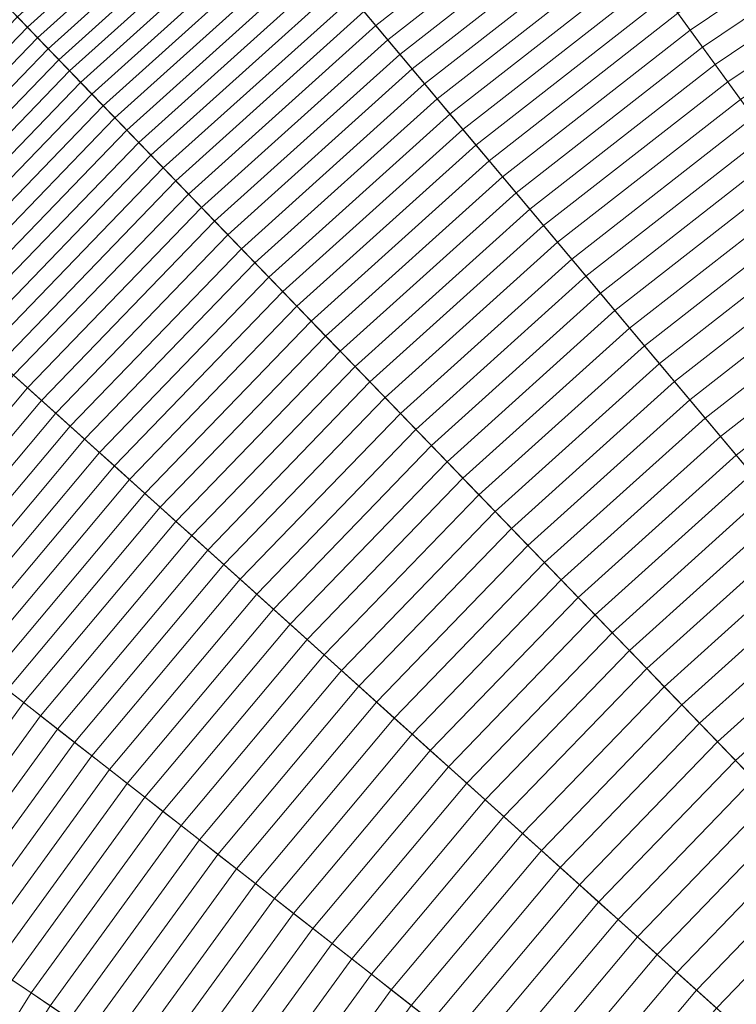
# Model space of a CAD drawing. Header units: centimetres. Extents: x -21.9 to 23.1, y -23 to 22.
# Tile 130 of 191: x -12.4 to -8.9, y 8.2 to 13. Entities that reach past the tile are written whole.
import ezdxf

# ---------------------------------------------------------------- set-up
doc = ezdxf.new("R2010")
doc.units = ezdxf.units.CM
doc.header["$LTSCALE"] = 2.54
doc.layers.add('Lucido design-1', color=7, linetype='Continuous')

# ---------------------------------------------------------------- blocks, each defined once
blk = doc.blocks.new('Gruppo-2-1')
at = {"color": 5, "linetype": 'Continuous', "lineweight": 9}
for points in [[(-8.5647, 20.0356, -1001.3271), (-9.9757, 19.3475, -1001.3271), (-5.0978, 10.1737, -1001.3271), (-4.3388, 10.5439, -1001.3271)], [(-3.4846, 8.6255, -940.4271), (-4.112, 8.3195, -940.4271), (-9.794, 19.0058, -940.4271), (-8.4073, 19.6821, -940.4271)], [(-8.4073, 19.6821, -1001.3271), (-9.794, 19.0058, -1001.3271), (-5.0978, 10.1737, -1001.3271), (-4.3388, 10.5439, -1001.3271)], [(-3.4846, 8.6255, -940.4271), (-4.112, 8.3195, -940.4271), (-9.794, 19.0058, -940.4271), (-8.4073, 19.6821, -940.4271)], [(-9.9757, 19.3475, -1001.3271), (-11.3351, 18.5626, -1001.3271), (-5.8293, 9.7514, -1001.3271), (-5.0978, 10.1737, -1001.3271)], [(-4.3388, 10.5439, -1010.9271), (-5.0978, 10.1737, -1010.9271), (-9.6007, 18.6422, -1010.9271), (-8.2399, 19.3059, -1010.9271)], [(-4.112, 8.3195, -940.4271), (-4.7164, 7.9705, -940.4271), (-11.13, 18.2344, -940.4271), (-9.794, 19.0058, -940.4271)], [(-9.794, 19.0058, -1001.3271), (-11.13, 18.2344, -1001.3271), (-5.8293, 9.7514, -1001.3271), (-5.0978, 10.1737, -1001.3271)], [(-4.112, 8.3195, -940.4271), (-4.7164, 7.9705, -940.4271), (-11.13, 18.2344, -940.4271), (-9.794, 19.0058, -940.4271)], [(-5.0978, 10.1737, -1010.9271), (-5.8293, 9.7514, -1010.9271), (-10.9118, 17.8852, -1010.9271), (-9.6007, 18.6422, -1010.9271)], [(-11.3351, 18.5626, -1001.3271), (-12.6365, 17.6848, -1001.3271), (-6.5294, 9.2791, -1001.3271), (-5.8293, 9.7514, -1001.3271)], [(-4.7164, 7.9705, -940.4271), (-5.2951, 7.5802, -940.4271), (-12.409, 17.3717, -940.4271), (-11.13, 18.2344, -940.4271)], [(-11.13, 18.2344, -1001.3271), (-12.409, 17.3717, -1001.3271), (-6.5294, 9.2791, -1001.3271), (-5.8293, 9.7514, -1001.3271)], [(-4.7164, 7.9705, -940.4271), (-5.2951, 7.5802, -940.4271), (-12.409, 17.3717, -940.4271), (-11.13, 18.2344, -940.4271)], [(-5.8293, 9.7514, -1010.9271), (-6.5294, 9.2791, -1010.9271), (-12.167, 17.0386, -1010.9271), (-10.9118, 17.8852, -1010.9271)], [(-12.6365, 17.6848, -1001.3271), (-13.8735, 16.7183, -1001.3271), (-7.195, 8.7591, -1001.3271), (-6.5294, 9.2791, -1001.3271)], [(-5.2951, 7.5802, -940.4271), (-5.8451, 7.1504, -940.4271), (-13.6248, 16.4219, -940.4271), (-12.409, 17.3717, -940.4271)], [(-12.409, 17.3717, -1001.3271), (-13.6248, 16.4219, -1001.3271), (-7.195, 8.7591, -1001.3271), (-6.5294, 9.2791, -1001.3271)], [(-5.2951, 7.5802, -940.4271), (-5.8451, 7.1504, -940.4271), (-13.6248, 16.4219, -940.4271), (-12.409, 17.3717, -940.4271)], [(-6.5294, 9.2791, -1010.9271), (-7.195, 8.7591, -1010.9271), (-13.3601, 16.1064, -1010.9271), (-12.167, 17.0386, -1010.9271)], [(-13.8735, 16.7183, -1001.3271), (-15.0401, 15.668, -1001.3271), (-7.8226, 8.194, -1001.3271), (-7.195, 8.7591, -1001.3271)], [(-5.8451, 7.1504, -940.4271), (-6.3638, 6.6834, -940.4271), (-14.7713, 15.3895, -940.4271), (-13.6248, 16.4219, -940.4271)], [(-13.6248, 16.4219, -1001.3271), (-14.7713, 15.3895, -1001.3271), (-7.8226, 8.194, -1001.3271), (-7.195, 8.7591, -1001.3271)], [(-5.8451, 7.1504, -940.4271), (-6.3638, 6.6834, -940.4271), (-14.7713, 15.3895, -940.4271), (-13.6248, 16.4219, -940.4271)], [(-7.195, 8.7591, -1010.9271), (-7.8226, 8.194, -1010.9271), (-14.4852, 15.0934, -1010.9271), (-13.3601, 16.1064, -1010.9271)], [(-15.0401, 15.668, -1001.3271), (-16.1306, 14.5387, -1001.3271), (-8.4093, 7.5865, -1001.3271), (-7.8226, 8.194, -1001.3271)], [(-6.3638, 6.6834, -940.4271), (-6.8487, 6.1813, -940.4271), (-15.8429, 14.2798, -940.4271), (-14.7713, 15.3895, -940.4271)], [(-14.7713, 15.3895, -1001.3271), (-15.8429, 14.2798, -1001.3271), (-8.4093, 7.5865, -1001.3271), (-7.8226, 8.194, -1001.3271)], [(-6.3638, 6.6834, -940.4271), (-6.8487, 6.1813, -940.4271), (-15.8429, 14.2798, -940.4271), (-14.7713, 15.3895, -940.4271)], [(-7.8226, 8.194, -1010.9271), (-8.4093, 7.5865, -1010.9271), (-15.537, 14.0043, -1010.9271), (-14.4852, 15.0934, -1010.9271)], [(-16.1306, 14.5387, -1001.3271), (-17.1396, 13.3362, -1001.3271), (-8.9522, 6.9395, -1001.3271), (-8.4093, 7.5865, -1001.3271)], [(-6.8487, 6.1813, -940.4271), (-7.2973, 5.6466, -940.4271), (-16.8346, 13.098, -940.4271), (-15.8429, 14.2798, -940.4271)], [(-15.8429, 14.2798, -1001.3271), (-16.8346, 13.098, -1001.3271), (-8.9522, 6.9395, -1001.3271), (-8.4093, 7.5865, -1001.3271)], [(-6.8487, 6.1813, -940.4271), (-7.2973, 5.6466, -940.4271), (-16.8346, 13.098, -940.4271), (-15.8429, 14.2798, -940.4271)], [(-8.4093, 7.5865, -1010.9271), (-8.9522, 6.9395, -1010.9271), (-16.5102, 12.8445, -1010.9271), (-15.537, 14.0043, -1010.9271)], [(-11.4601, 13.8421, -929.1238), (-12.4319, 12.9671, -929.1238), (-12.383, 12.9165, -929.2506), (-11.4149, 13.7882, -929.2506)], [(-11.4149, 13.7882, -929.2506), (-12.383, 12.9165, -929.2506), (-12.3332, 12.8648, -929.3766), (-11.3687, 13.7332, -929.3766)], [(-9.7776, 13.7499, -930.822), (-10.7471, 12.9924, -930.822), (-10.6898, 12.9242, -930.9365), (-9.7253, 13.6778, -930.9365)], [(-11.3687, 13.7332, -929.3766), (-12.3332, 12.8648, -929.3766), (-12.2824, 12.8122, -929.5018), (-11.3217, 13.6772, -929.5018)], [(-11.3217, 13.6772, -929.5018), (-12.2824, 12.8122, -929.5018), (-12.2306, 12.7586, -929.6263), (-11.2738, 13.6201, -929.6263)], [(-9.7253, 13.6778, -930.9365), (-10.6898, 12.9242, -930.9365), (-10.6317, 12.8549, -931.0499), (-9.6721, 13.6047, -931.0499)], [(-11.2738, 13.6201, -929.6263), (-12.2306, 12.7586, -929.6263), (-12.1778, 12.704, -929.7498), (-11.225, 13.5619, -929.7498)], [(-9.6721, 13.6047, -931.0499), (-10.6317, 12.8549, -931.0499), (-10.5729, 12.7847, -931.1623), (-9.6183, 13.5305, -931.1623)], [(-8.2561, 13.6351, -931.9199), (-9.2213, 12.9841, -931.9199), (-9.1618, 12.9022, -932.0238), (-8.2025, 13.5493, -932.0238)], [(-11.225, 13.5619, -929.7498), (-12.1778, 12.704, -929.7498), (-12.1242, 12.6484, -929.8726), (-11.1753, 13.5027, -929.8726)], [(-8.2025, 13.5493, -932.0238), (-9.1618, 12.9022, -932.0238), (-9.1016, 12.8194, -932.1265), (-8.1482, 13.4625, -932.1265)], [(-11.1753, 13.5027, -929.8726), (-12.1242, 12.6484, -929.8726), (-12.0695, 12.5918, -929.9944), (-11.1248, 13.4425, -929.9944)], [(-9.6183, 13.5305, -931.1623), (-10.5729, 12.7847, -931.1623), (-10.5132, 12.7136, -931.2737), (-9.5637, 13.4554, -931.2737)], [(-9.5637, 13.4554, -931.2737), (-10.5132, 12.7136, -931.2737), (-10.4527, 12.6415, -931.3841), (-9.5084, 13.3793, -931.3841)], [(-8.1482, 13.4625, -932.1265), (-9.1016, 12.8194, -932.1265), (-9.0409, 12.7358, -932.2283), (-8.0934, 13.3748, -932.2283)], [(-11.1248, 13.4425, -929.9944), (-12.0695, 12.5918, -929.9944), (-12.014, 12.5343, -930.1154), (-11.0734, 13.3812, -930.1154)], [(-11.0734, 13.3812, -930.1154), (-12.014, 12.5343, -930.1154), (-11.9575, 12.4758, -930.2355), (-11.0211, 13.3189, -930.2355)], [(-9.5084, 13.3793, -931.3841), (-10.4527, 12.6415, -931.3841), (-10.3914, 12.5685, -931.4934), (-9.4524, 13.3022, -931.4934)], [(-8.0934, 13.3748, -932.2283), (-9.0409, 12.7358, -932.2283), (-8.9794, 12.6512, -932.3287), (-8.038, 13.2861, -932.3287)], [(-17.1396, 13.3362, -1001.3271), (-18.0623, 12.0662, -1001.3271), (-9.4486, 6.2562, -1001.3271), (-8.9522, 6.9395, -1001.3271)], [(-11.0211, 13.3189, -930.2355), (-11.9575, 12.4758, -930.2355), (-11.9001, 12.4164, -930.3547), (-10.968, 13.2556, -930.3547)], [(-9.4524, 13.3022, -931.4934), (-10.3914, 12.5685, -931.4934), (-10.3294, 12.4946, -931.6017), (-9.3956, 13.2241, -931.6017)], [(-8.038, 13.2861, -932.3287), (-8.9794, 12.6512, -932.3287), (-8.9173, 12.5657, -932.428), (-7.982, 13.1965, -932.428)], [(-10.968, 13.2556, -930.3547), (-11.9001, 12.4164, -930.3547), (-11.8418, 12.356, -930.4729), (-10.914, 13.1913, -930.4729)], [(-9.3956, 13.2241, -931.6017), (-10.3294, 12.4946, -931.6017), (-10.2666, 12.4197, -931.7088), (-9.3382, 13.1451, -931.7088)], [(-10.914, 13.1913, -930.4729), (-11.8418, 12.356, -930.4729), (-11.7825, 12.2946, -930.5903), (-10.8592, 13.126, -930.5903)], [(-10.8592, 13.126, -930.5903), (-11.7825, 12.2946, -930.5903), (-11.7224, 12.2324, -930.7066), (-10.8036, 13.0597, -930.7066)], [(-9.3382, 13.1451, -931.7088), (-10.2666, 12.4197, -931.7088), (-10.203, 12.344, -931.8149), (-9.2801, 13.0651, -931.8149)], [(-7.2973, 5.6466, -940.4271), (-7.7076, 5.0819, -940.4271), (-17.7414, 11.8498, -940.4271), (-16.8346, 13.098, -940.4271)], [(-16.8346, 13.098, -1001.3271), (-17.7414, 11.8498, -1001.3271), (-9.4486, 6.2562, -1001.3271), (-8.9522, 6.9395, -1001.3271)], [(-7.2973, 5.6466, -940.4271), (-7.7076, 5.0819, -940.4271), (-17.7414, 11.8498, -940.4271), (-16.8346, 13.098, -940.4271)], [(-9.2801, 13.0651, -931.8149), (-10.203, 12.344, -931.8149), (-10.1387, 12.2673, -931.9199), (-9.2213, 12.9841, -931.9199)], [(-10.8036, 13.0597, -930.7066), (-11.7224, 12.2324, -930.7066), (-11.6614, 12.1692, -930.822), (-10.7471, 12.9924, -930.822)], [(-10.7471, 12.9924, -930.822), (-11.6614, 12.1692, -930.822), (-11.5995, 12.1051, -930.9365), (-10.6898, 12.9242, -930.9365)], [(-9.2213, 12.9841, -931.9199), (-10.1387, 12.2673, -931.9199), (-10.0736, 12.1898, -932.0238), (-9.1618, 12.9022, -932.0238)], [(-12.4319, 12.9671, -929.1238), (-13.3403, 12.0264, -929.1238), (-13.288, 11.9793, -929.2506), (-12.383, 12.9165, -929.2506)], [(-10.6898, 12.9242, -930.9365), (-11.5995, 12.1051, -930.9365), (-11.5367, 12.0401, -931.0499), (-10.6317, 12.8549, -931.0499)], [(-12.383, 12.9165, -929.2506), (-13.288, 11.9793, -929.2506), (-13.2347, 11.9313, -929.3766), (-12.3332, 12.8648, -929.3766)], [(-9.1618, 12.9022, -932.0238), (-10.0736, 12.1898, -932.0238), (-10.0079, 12.1114, -932.1265), (-9.1016, 12.8194, -932.1265)], [(-8.9522, 6.9395, -1010.9271), (-9.4486, 6.2562, -1010.9271), (-17.4001, 11.6196, -1010.9271), (-16.5102, 12.8445, -1010.9271)], [(-12.3332, 12.8648, -929.3766), (-13.2347, 11.9313, -929.3766), (-13.1803, 11.8823, -929.5018), (-12.2824, 12.8122, -929.5018)], [(-10.6317, 12.8549, -931.0499), (-11.5367, 12.0401, -931.0499), (-11.4731, 11.9742, -931.1623), (-10.5729, 12.7847, -931.1623)], [(-12.2824, 12.8122, -929.5018), (-13.1803, 11.8823, -929.5018), (-13.1249, 11.8325, -929.6263), (-12.2306, 12.7586, -929.6263)], [(-10.5729, 12.7847, -931.1623), (-11.4731, 11.9742, -931.1623), (-11.4086, 11.9074, -931.2737), (-10.5132, 12.7136, -931.2737)], [(-9.1016, 12.8194, -932.1265), (-10.0079, 12.1114, -932.1265), (-9.9414, 12.0322, -932.2283), (-9.0409, 12.7358, -932.2283)], [(-12.2306, 12.7586, -929.6263), (-13.1249, 11.8325, -929.6263), (-13.0685, 11.7817, -929.7498), (-12.1778, 12.704, -929.7498)], [(-9.0409, 12.7358, -932.2283), (-9.9414, 12.0322, -932.2283), (-9.8742, 11.9521, -932.3287), (-8.9794, 12.6512, -932.3287)], [(-12.1778, 12.704, -929.7498), (-13.0685, 11.7817, -929.7498), (-13.0111, 11.73, -929.8726), (-12.1242, 12.6484, -929.8726)], [(-10.5132, 12.7136, -931.2737), (-11.4086, 11.9074, -931.2737), (-11.3432, 11.8397, -931.3841), (-10.4527, 12.6415, -931.3841)], [(-12.1242, 12.6484, -929.8726), (-13.0111, 11.73, -929.8726), (-12.9527, 11.6773, -929.9944), (-12.0695, 12.5918, -929.9944)], [(-10.4527, 12.6415, -931.3841), (-11.3432, 11.8397, -931.3841), (-11.277, 11.7711, -931.4934), (-10.3914, 12.5685, -931.4934)], [(-8.9794, 12.6512, -932.3287), (-9.8742, 11.9521, -932.3287), (-9.8062, 11.8711, -932.428), (-8.9173, 12.5657, -932.428)], [(-12.0695, 12.5918, -929.9944), (-12.9527, 11.6773, -929.9944), (-12.8932, 11.6238, -930.1154), (-12.014, 12.5343, -930.1154)], [(-10.3914, 12.5685, -931.4934), (-11.277, 11.7711, -931.4934), (-11.21, 11.7017, -931.6017), (-10.3294, 12.4946, -931.6017)], [(-8.9173, 12.5657, -932.428), (-9.8062, 11.8711, -932.428), (-9.7376, 11.7893, -932.5261), (-8.8545, 12.4793, -932.5261)], [(-12.014, 12.5343, -930.1154), (-12.8932, 11.6238, -930.1154), (-12.8328, 11.5694, -930.2355), (-11.9575, 12.4758, -930.2355)], [(-10.3294, 12.4946, -931.6017), (-11.21, 11.7017, -931.6017), (-11.1421, 11.6314, -931.7088), (-10.2666, 12.4197, -931.7088)], [(-11.9575, 12.4758, -930.2355), (-12.8328, 11.5694, -930.2355), (-12.7714, 11.5141, -930.3547), (-11.9001, 12.4164, -930.3547)], [(-8.8545, 12.4793, -932.5261), (-9.7376, 11.7893, -932.5261), (-9.6682, 11.7067, -932.623), (-8.7911, 12.392, -932.623)], [(-11.9001, 12.4164, -930.3547), (-12.7714, 11.5141, -930.3547), (-12.709, 11.4579, -930.4729), (-11.8418, 12.356, -930.4729)], [(-10.2666, 12.4197, -931.7088), (-11.1421, 11.6314, -931.7088), (-11.0734, 11.5603, -931.8149), (-10.203, 12.344, -931.8149)], [(-11.8418, 12.356, -930.4729), (-12.709, 11.4579, -930.4729), (-12.6456, 11.4009, -930.5903), (-11.7825, 12.2946, -930.5903)], [(-8.7911, 12.392, -932.623), (-9.6682, 11.7067, -932.623), (-9.5982, 11.6232, -932.7187), (-8.727, 12.3038, -932.7187)], [(-10.203, 12.344, -931.8149), (-11.0734, 11.5603, -931.8149), (-11.0039, 11.4883, -931.9199), (-10.1387, 12.2673, -931.9199)], [(-8.727, 12.3038, -932.7187), (-9.5982, 11.6232, -932.7187), (-9.5275, 11.5389, -932.8132), (-8.6624, 12.2149, -932.8132)], [(-11.7825, 12.2946, -930.5903), (-12.6456, 11.4009, -930.5903), (-12.5813, 11.343, -930.7066), (-11.7224, 12.2324, -930.7066)], [(-10.1387, 12.2673, -931.9199), (-11.0039, 11.4883, -931.9199), (-10.9336, 11.4155, -932.0238), (-10.0736, 12.1898, -932.0238)], [(-11.7224, 12.2324, -930.7066), (-12.5813, 11.343, -930.7066), (-12.516, 11.2842, -930.822), (-11.6614, 12.1692, -930.822)], [(-8.6624, 12.2149, -932.8132), (-9.5275, 11.5389, -932.8132), (-9.4561, 11.4539, -932.9065), (-8.5971, 12.125, -932.9065)], [(-11.6614, 12.1692, -930.822), (-12.516, 11.2842, -930.822), (-12.4498, 11.2246, -930.9365), (-11.5995, 12.1051, -930.9365)], [(-10.0736, 12.1898, -932.0238), (-10.9336, 11.4155, -932.0238), (-10.8625, 11.3419, -932.1265), (-10.0079, 12.1114, -932.1265)], [(-10.0079, 12.1114, -932.1265), (-10.8625, 11.3419, -932.1265), (-10.7907, 11.2675, -932.2283), (-9.9414, 12.0322, -932.2283)], [(-8.5971, 12.125, -932.9065), (-9.4561, 11.4539, -932.9065), (-9.3841, 11.368, -932.9985), (-8.5313, 12.0344, -932.9985)], [(-18.0623, 12.0662, -1001.3271), (-18.8941, 10.735, -1001.3271), (-9.8961, 5.54, -1001.3271), (-9.4486, 6.2562, -1001.3271)], [(-11.5995, 12.1051, -930.9365), (-12.4498, 11.2246, -930.9365), (-12.3826, 11.1641, -931.0499), (-11.5367, 12.0401, -931.0499)], [(-11.5367, 12.0401, -931.0499), (-12.3826, 11.1641, -931.0499), (-12.3146, 11.1028, -931.1623), (-11.4731, 11.9742, -931.1623)], [(-9.9414, 12.0322, -932.2283), (-10.7907, 11.2675, -932.2283), (-10.718, 11.1923, -932.3287), (-9.8742, 11.9521, -932.3287)], [(-8.5313, 12.0344, -932.9985), (-9.3841, 11.368, -932.9985), (-9.3114, 11.2814, -933.0893), (-8.4648, 11.9429, -933.0893)], [(-11.4731, 11.9742, -931.1623), (-12.3146, 11.1028, -931.1623), (-12.2455, 11.0407, -931.2737), (-11.4086, 11.9074, -931.2737)], [(-9.8742, 11.9521, -932.3287), (-10.718, 11.1923, -932.3287), (-10.6446, 11.1163, -932.428), (-9.8062, 11.8711, -932.428)], [(-8.4648, 11.9429, -933.0893), (-9.3114, 11.2814, -933.0893), (-9.2381, 11.194, -933.1788), (-8.3977, 11.8506, -933.1788)], [(-11.4086, 11.9074, -931.2737), (-12.2455, 11.0407, -931.2737), (-12.1756, 10.9777, -931.3841), (-11.3432, 11.8397, -931.3841)], [(-9.8062, 11.8711, -932.428), (-10.6446, 11.1163, -932.428), (-10.5704, 11.0394, -932.5261), (-9.7376, 11.7893, -932.5261)], [(-7.7076, 5.0819, -940.4271), (-8.0775, 4.49, -940.4271), (-18.559, 10.5415, -940.4271), (-17.7414, 11.8498, -940.4271)], [(-17.7414, 11.8498, -1001.3271), (-18.559, 10.5415, -1001.3271), (-9.8961, 5.54, -1001.3271), (-9.4486, 6.2562, -1001.3271)], [(-7.7076, 5.0819, -940.4271), (-8.0775, 4.49, -940.4271), (-18.559, 10.5415, -940.4271), (-17.7414, 11.8498, -940.4271)], [(-11.3432, 11.8397, -931.3841), (-12.1756, 10.9777, -931.3841), (-12.1048, 10.9139, -931.4934), (-11.277, 11.7711, -931.4934)], [(-8.3977, 11.8506, -933.1788), (-9.2381, 11.194, -933.1788), (-9.1641, 11.1059, -933.2671), (-8.3301, 11.7575, -933.2671)], [(-9.7376, 11.7893, -932.5261), (-10.5704, 11.0394, -932.5261), (-10.4955, 10.9618, -932.623), (-9.6682, 11.7067, -932.623)], [(-11.277, 11.7711, -931.4934), (-12.1048, 10.9139, -931.4934), (-12.0331, 10.8494, -931.6017), (-11.21, 11.7017, -931.6017)], [(-8.3301, 11.7575, -933.2671), (-9.1641, 11.1059, -933.2671), (-9.0895, 11.017, -933.3541), (-8.2619, 11.6636, -933.3541)], [(-11.21, 11.7017, -931.6017), (-12.0331, 10.8494, -931.6017), (-11.9605, 10.784, -931.7088), (-11.1421, 11.6314, -931.7088)], [(-9.6682, 11.7067, -932.623), (-10.4955, 10.9618, -932.623), (-10.4198, 10.8835, -932.7187), (-9.5982, 11.6232, -932.7187)], [(-11.1421, 11.6314, -931.7088), (-11.9605, 10.784, -931.7088), (-11.887, 10.7178, -931.8149), (-11.0734, 11.5603, -931.8149)], [(-8.2619, 11.6636, -933.3541), (-9.0895, 11.017, -933.3541), (-9.0143, 10.9274, -933.4398), (-8.1931, 11.569, -933.4398)], [(-9.4486, 6.2562, -1010.9271), (-9.8961, 5.54, -1010.9271), (-18.2024, 10.3356, -1010.9271), (-17.4001, 11.6196, -1010.9271)], [(-9.5982, 11.6232, -932.7187), (-10.4198, 10.8835, -932.7187), (-10.3434, 10.8043, -932.8132), (-9.5275, 11.5389, -932.8132)], [(-11.0734, 11.5603, -931.8149), (-11.887, 10.7178, -931.8149), (-11.8126, 10.6509, -931.9199), (-11.0039, 11.4883, -931.9199)], [(-9.5275, 11.5389, -932.8132), (-10.3434, 10.8043, -932.8132), (-10.2662, 10.7245, -932.9065), (-9.4561, 11.4539, -932.9065)], [(-8.1931, 11.569, -933.4398), (-9.0143, 10.9274, -933.4398), (-8.9385, 10.8371, -933.5242), (-8.1238, 11.4736, -933.5242)], [(-11.0039, 11.4883, -931.9199), (-11.8126, 10.6509, -931.9199), (-11.7374, 10.5831, -932.0238), (-10.9336, 11.4155, -932.0238)], [(-9.4561, 11.4539, -932.9065), (-10.2662, 10.7245, -932.9065), (-10.1884, 10.6439, -932.9985), (-9.3841, 11.368, -932.9985)], [(-8.1238, 11.4736, -933.5242), (-8.9385, 10.8371, -933.5242), (-8.8621, 10.746, -933.6073), (-8.054, 11.3774, -933.6073)], [(-10.9336, 11.4155, -932.0238), (-11.7374, 10.5831, -932.0238), (-11.6613, 10.5146, -932.1265), (-10.8625, 11.3419, -932.1265)], [(-10.8625, 11.3419, -932.1265), (-11.6613, 10.5146, -932.1265), (-11.5845, 10.4455, -932.2283), (-10.7907, 11.2675, -932.2283)], [(-9.3841, 11.368, -932.9985), (-10.1884, 10.6439, -932.9985), (-10.1098, 10.5625, -933.0893), (-9.3114, 11.2814, -933.0893)], [(-10.7907, 11.2675, -932.2283), (-11.5845, 10.4455, -932.2283), (-11.5068, 10.3755, -932.3287), (-10.718, 11.1923, -932.3287)], [(-9.3114, 11.2814, -933.0893), (-10.1098, 10.5625, -933.0893), (-10.0306, 10.4805, -933.1788), (-9.2381, 11.194, -933.1788)], [(-12.4498, 11.2246, -930.9365), (-13.2366, 10.2869, -930.9365), (-13.1654, 10.2312, -931.0499), (-12.3826, 11.1641, -931.0499)], [(-12.3826, 11.1641, -931.0499), (-13.1654, 10.2312, -931.0499), (-13.0932, 10.1748, -931.1623), (-12.3146, 11.1028, -931.1623)], [(-10.718, 11.1923, -932.3287), (-11.5068, 10.3755, -932.3287), (-11.4282, 10.3048, -932.428), (-10.6446, 11.1163, -932.428)], [(-9.2381, 11.194, -933.1788), (-10.0306, 10.4805, -933.1788), (-9.9507, 10.3977, -933.2671), (-9.1641, 11.1059, -933.2671)], [(-12.3146, 11.1028, -931.1623), (-13.0932, 10.1748, -931.1623), (-13.02, 10.1177, -931.2737), (-12.2455, 11.0407, -931.2737)], [(-10.6446, 11.1163, -932.428), (-11.4282, 10.3048, -932.428), (-11.3489, 10.2333, -932.5261), (-10.5704, 11.0394, -932.5261)], [(-9.1641, 11.1059, -933.2671), (-9.9507, 10.3977, -933.2671), (-9.8701, 10.3142, -933.3541), (-9.0895, 11.017, -933.3541)], [(-12.2455, 11.0407, -931.2737), (-13.02, 10.1177, -931.2737), (-12.9459, 10.0597, -931.3841), (-12.1756, 10.9777, -931.3841)], [(-10.5704, 11.0394, -932.5261), (-11.3489, 10.2333, -932.5261), (-11.2687, 10.1611, -932.623), (-10.4955, 10.9618, -932.623)], [(-9.0895, 11.017, -933.3541), (-9.8701, 10.3142, -933.3541), (-9.7888, 10.2301, -933.4398), (-9.0143, 10.9274, -933.4398)], [(-12.1756, 10.9777, -931.3841), (-12.9459, 10.0597, -931.3841), (-12.8708, 10.0011, -931.4934), (-12.1048, 10.9139, -931.4934)], [(-10.4955, 10.9618, -932.623), (-11.2687, 10.1611, -932.623), (-11.1877, 10.0882, -932.7187), (-10.4198, 10.8835, -932.7187)], [(-12.1048, 10.9139, -931.4934), (-12.8708, 10.0011, -931.4934), (-12.7947, 9.9416, -931.6017), (-12.0331, 10.8494, -931.6017)], [(-9.0143, 10.9274, -933.4398), (-9.7888, 10.2301, -933.4398), (-9.7069, 10.1452, -933.5242), (-8.9385, 10.8371, -933.5242)], [(-10.4198, 10.8835, -932.7187), (-11.1877, 10.0882, -932.7187), (-11.106, 10.0146, -932.8132), (-10.3434, 10.8043, -932.8132)], [(-12.0331, 10.8494, -931.6017), (-12.7947, 9.9416, -931.6017), (-12.7177, 9.8815, -931.7088), (-11.9605, 10.784, -931.7088)], [(-8.9385, 10.8371, -933.5242), (-9.7069, 10.1452, -933.5242), (-9.6243, 10.0597, -933.6073), (-8.8621, 10.746, -933.6073)], [(-11.9605, 10.784, -931.7088), (-12.7177, 9.8815, -931.7088), (-12.6398, 9.8206, -931.8149), (-11.887, 10.7178, -931.8149)], [(-10.3434, 10.8043, -932.8132), (-11.106, 10.0146, -932.8132), (-11.0235, 9.9403, -932.9065), (-10.2662, 10.7245, -932.9065)], [(-18.8941, 10.735, -1001.3271), (-19.6311, 9.349, -1001.3271), (-10.2926, 4.7943, -1001.3271), (-9.8961, 5.54, -1001.3271)], [(-10.2662, 10.7245, -932.9065), (-11.0235, 9.9403, -932.9065), (-10.9402, 9.8653, -932.9985), (-10.1884, 10.6439, -932.9985)], [(-8.8621, 10.746, -933.6073), (-9.6243, 10.0597, -933.6073), (-9.5411, 9.9736, -933.689), (-8.7852, 10.6543, -933.689)], [(-11.887, 10.7178, -931.8149), (-12.6398, 9.8206, -931.8149), (-12.561, 9.759, -931.9199), (-11.8126, 10.6509, -931.9199)], [(-11.8126, 10.6509, -931.9199), (-12.561, 9.759, -931.9199), (-12.4812, 9.6967, -932.0238), (-11.7374, 10.5831, -932.0238)], [(-10.1884, 10.6439, -932.9985), (-10.9402, 9.8653, -932.9985), (-10.8562, 9.7897, -933.0893), (-10.1098, 10.5625, -933.0893)], [(-8.7852, 10.6543, -933.689), (-9.5411, 9.9736, -933.689), (-9.4573, 9.8868, -933.7694), (-8.7076, 10.5618, -933.7694)], [(-11.7374, 10.5831, -932.0238), (-12.4812, 9.6967, -932.0238), (-12.4006, 9.6337, -932.1265), (-11.6613, 10.5146, -932.1265)], [(-8.0775, 4.49, -940.4271), (-8.4052, 3.8737, -940.4271), (-19.2833, 9.1793, -940.4271), (-18.559, 10.5415, -940.4271)], [(-18.559, 10.5415, -1001.3271), (-19.2833, 9.1793, -1001.3271), (-10.2926, 4.7943, -1001.3271), (-9.8961, 5.54, -1001.3271)], [(-8.0775, 4.49, -940.4271), (-8.4052, 3.8737, -940.4271), (-19.2833, 9.1793, -940.4271), (-18.559, 10.5415, -940.4271)], [(-10.1098, 10.5625, -933.0893), (-10.8562, 9.7897, -933.0893), (-10.7714, 9.7133, -933.1788), (-10.0306, 10.4805, -933.1788)], [(-8.7076, 10.5618, -933.7694), (-9.4573, 9.8868, -933.7694), (-9.3729, 9.7993, -933.8485), (-8.6295, 10.4687, -933.8485)], [(-11.6613, 10.5146, -932.1265), (-12.4006, 9.6337, -932.1265), (-12.3191, 9.57, -932.2283), (-11.5845, 10.4455, -932.2283)], [(-11.5845, 10.4455, -932.2283), (-12.3191, 9.57, -932.2283), (-12.2367, 9.5056, -932.3287), (-11.5068, 10.3755, -932.3287)], [(-10.0306, 10.4805, -933.1788), (-10.7714, 9.7133, -933.1788), (-10.6859, 9.6363, -933.2671), (-9.9507, 10.3977, -933.2671)], [(-8.6295, 10.4687, -933.8485), (-9.3729, 9.7993, -933.8485), (-9.2878, 9.7113, -933.9263), (-8.5508, 10.3749, -933.9263)], [(-9.9507, 10.3977, -933.2671), (-10.6859, 9.6363, -933.2671), (-10.5997, 9.5587, -933.3541), (-9.8701, 10.3142, -933.3541)], [(-11.5068, 10.3755, -932.3287), (-12.2367, 9.5056, -932.3287), (-12.1534, 9.4406, -932.428), (-11.4282, 10.3048, -932.428)], [(-8.5508, 10.3749, -933.9263), (-9.2878, 9.7113, -933.9263), (-9.2022, 9.6226, -934.0026), (-8.4715, 10.2805, -934.0026)], [(-9.8961, 5.54, -1010.9271), (-10.2926, 4.7943, -1010.9271), (-18.9132, 8.9988, -1010.9271), (-18.2024, 10.3356, -1010.9271)], [(-11.4282, 10.3048, -932.428), (-12.1534, 9.4406, -932.428), (-12.0692, 9.3748, -932.5261), (-11.3489, 10.2333, -932.5261)], [(-9.8701, 10.3142, -933.3541), (-10.5997, 9.5587, -933.3541), (-10.5127, 9.4804, -933.4398), (-9.7888, 10.2301, -933.4398)], [(-8.4715, 10.2805, -934.0026), (-9.2022, 9.6226, -934.0026), (-9.116, 9.5333, -934.0776), (-8.3918, 10.1854, -934.0776)], [(-11.3489, 10.2333, -932.5261), (-12.0692, 9.3748, -932.5261), (-11.9842, 9.3084, -932.623), (-11.2687, 10.1611, -932.623)], [(-9.7888, 10.2301, -933.4398), (-10.5127, 9.4804, -933.4398), (-10.4251, 9.4015, -933.5242), (-9.7069, 10.1452, -933.5242)], [(-11.2687, 10.1611, -932.623), (-11.9842, 9.3084, -932.623), (-11.8984, 9.2413, -932.7187), (-11.1877, 10.0882, -932.7187)], [(-8.3918, 10.1854, -934.0776), (-9.116, 9.5333, -934.0776), (-9.0292, 9.4435, -934.1512), (-8.3114, 10.0897, -934.1512)], [(-9.7069, 10.1452, -933.5242), (-10.4251, 9.4015, -933.5242), (-10.3368, 9.322, -933.6073), (-9.6243, 10.0597, -933.6073)], [(-11.1877, 10.0882, -932.7187), (-11.8984, 9.2413, -932.7187), (-11.8117, 9.1736, -932.8132), (-11.106, 10.0146, -932.8132)], [(-9.6243, 10.0597, -933.6073), (-10.3368, 9.322, -933.6073), (-10.2478, 9.2418, -933.689), (-9.5411, 9.9736, -933.689)], [(-8.3114, 10.0897, -934.1512), (-9.0292, 9.4435, -934.1512), (-8.9418, 9.353, -934.2235), (-8.2306, 9.9934, -934.2235)], [(-11.106, 10.0146, -932.8132), (-11.8117, 9.1736, -932.8132), (-11.7242, 9.1052, -932.9065), (-11.0235, 9.9403, -932.9065)], [(-9.5411, 9.9736, -933.689), (-10.2478, 9.2418, -933.689), (-10.1581, 9.1611, -933.7694), (-9.4573, 9.8868, -933.7694)], [(-8.2306, 9.9934, -934.2235), (-8.9418, 9.353, -934.2235), (-8.8539, 9.262, -934.2943), (-8.1493, 9.8964, -934.2943)], [(-11.0235, 9.9403, -932.9065), (-11.7242, 9.1052, -932.9065), (-11.6359, 9.0363, -932.9985), (-10.9402, 9.8653, -932.9985)], [(-10.9402, 9.8653, -932.9985), (-11.6359, 9.0363, -932.9985), (-11.5468, 8.9666, -933.0893), (-10.8562, 9.7897, -933.0893)], [(-9.4573, 9.8868, -933.7694), (-10.1581, 9.1611, -933.7694), (-10.0677, 9.0798, -933.8485), (-9.3729, 9.7993, -933.8485)], [(-10.8562, 9.7897, -933.0893), (-11.5468, 8.9666, -933.0893), (-11.4569, 8.8964, -933.1788), (-10.7714, 9.7133, -933.1788)], [(-9.3729, 9.7993, -933.8485), (-10.0677, 9.0798, -933.8485), (-9.9768, 8.9978, -933.9263), (-9.2878, 9.7113, -933.9263)], [(-12.4812, 9.6967, -932.0238), (-13.1614, 8.7605, -932.0238), (-13.0765, 8.7033, -932.1265), (-12.4006, 9.6337, -932.1265)], [(-10.7714, 9.7133, -933.1788), (-11.4569, 8.8964, -933.1788), (-11.3662, 8.8256, -933.2671), (-10.6859, 9.6363, -933.2671)], [(-9.2878, 9.7113, -933.9263), (-9.9768, 8.9978, -933.9263), (-9.8852, 8.9154, -934.0026), (-9.2022, 9.6226, -934.0026)], [(-12.4006, 9.6337, -932.1265), (-13.0765, 8.7033, -932.1265), (-12.9908, 8.6455, -932.2283), (-12.3191, 9.57, -932.2283)], [(-10.6859, 9.6363, -933.2671), (-11.3662, 8.8256, -933.2671), (-11.2748, 8.7541, -933.3541), (-10.5997, 9.5587, -933.3541)], [(-9.2022, 9.6226, -934.0026), (-9.8852, 8.9154, -934.0026), (-9.7929, 8.8323, -934.0776), (-9.116, 9.5333, -934.0776)], [(-12.3191, 9.57, -932.2283), (-12.9908, 8.6455, -932.2283), (-12.9041, 8.587, -932.3287), (-12.2367, 9.5056, -932.3287)], [(-10.5997, 9.5587, -933.3541), (-11.2748, 8.7541, -933.3541), (-11.1826, 8.6821, -933.4398), (-10.5127, 9.4804, -933.4398)], [(-9.116, 9.5333, -934.0776), (-9.7929, 8.8323, -934.0776), (-9.7001, 8.7487, -934.1512), (-9.0292, 9.4435, -934.1512)], [(-12.2367, 9.5056, -932.3287), (-12.9041, 8.587, -932.3287), (-12.8165, 8.5279, -932.428), (-12.1534, 9.4406, -932.428)], [(-10.5127, 9.4804, -933.4398), (-11.1826, 8.6821, -933.4398), (-11.0897, 8.6095, -933.5242), (-10.4251, 9.4015, -933.5242)], [(-12.1534, 9.4406, -932.428), (-12.8165, 8.5279, -932.428), (-12.7279, 8.4682, -932.5261), (-12.0692, 9.3748, -932.5261)], [(-9.0292, 9.4435, -934.1512), (-9.7001, 8.7487, -934.1512), (-9.6066, 8.6646, -934.2235), (-8.9418, 9.353, -934.2235)], [(-10.4251, 9.4015, -933.5242), (-11.0897, 8.6095, -933.5242), (-10.996, 8.5363, -933.6073), (-10.3368, 9.322, -933.6073)], [(-19.6311, 9.349, -1001.3271), (-20.2696, 7.9149, -1001.3271), (-10.6362, 4.0227, -1001.3271), (-10.2926, 4.7943, -1001.3271)], [(-12.0692, 9.3748, -932.5261), (-12.7279, 8.4682, -932.5261), (-12.6385, 8.4079, -932.623), (-11.9842, 9.3084, -932.623)], [(-8.9418, 9.353, -934.2235), (-9.6066, 8.6646, -934.2235), (-9.5126, 8.5799, -934.2943), (-8.8539, 9.262, -934.2943)], [(-11.9842, 9.3084, -932.623), (-12.6385, 8.4079, -932.623), (-12.5482, 8.3469, -932.7187), (-11.8984, 9.2413, -932.7187)], [(-10.3368, 9.322, -933.6073), (-10.996, 8.5363, -933.6073), (-10.9016, 8.4626, -933.689), (-10.2478, 9.2418, -933.689)], [(-11.8984, 9.2413, -932.7187), (-12.5482, 8.3469, -932.7187), (-12.457, 8.2854, -932.8132), (-11.8117, 9.1736, -932.8132)], [(-10.2478, 9.2418, -933.689), (-10.9016, 8.4626, -933.689), (-10.8065, 8.3883, -933.7694), (-10.1581, 9.1611, -933.7694)], [(-8.8539, 9.262, -934.2943), (-9.5126, 8.5799, -934.2943), (-9.418, 8.4947, -934.3637), (-8.7655, 9.1704, -934.3637)], [(-8.4052, 3.8737, -940.4271), (-8.6891, 3.2361, -940.4271), (-19.9108, 7.7699, -940.4271), (-19.2833, 9.1793, -940.4271)], [(-19.2833, 9.1793, -1001.3271), (-19.9108, 7.7699, -1001.3271), (-10.6362, 4.0227, -1001.3271), (-10.2926, 4.7943, -1001.3271)], [(-8.4052, 3.8737, -940.4271), (-8.6891, 3.2361, -940.4271), (-19.9108, 7.7699, -940.4271), (-19.2833, 9.1793, -940.4271)], [(-11.8117, 9.1736, -932.8132), (-12.457, 8.2854, -932.8132), (-12.3649, 8.2233, -932.9065), (-11.7242, 9.1052, -932.9065)], [(-10.1581, 9.1611, -933.7694), (-10.8065, 8.3883, -933.7694), (-10.7108, 8.3135, -933.8485), (-10.0677, 9.0798, -933.8485)], [(-8.7655, 9.1704, -934.3637), (-9.418, 8.4947, -934.3637), (-9.3228, 8.409, -934.4318), (-8.6765, 9.0783, -934.4318)], [(-11.7242, 9.1052, -932.9065), (-12.3649, 8.2233, -932.9065), (-12.272, 8.1607, -932.9985), (-11.6359, 9.0363, -932.9985)], [(-10.0677, 9.0798, -933.8485), (-10.7108, 8.3135, -933.8485), (-10.6143, 8.2381, -933.9263), (-9.9768, 8.9978, -933.9263)], [(-8.6765, 9.0783, -934.4318), (-9.3228, 8.409, -934.4318), (-9.2271, 8.3228, -934.4984), (-8.587, 8.9856, -934.4984)], [(-10.2926, 4.7943, -1010.9271), (-10.6362, 4.0227, -1010.9271), (-19.529, 7.6157, -1010.9271), (-18.9132, 8.9988, -1010.9271)], [(-11.6359, 9.0363, -932.9985), (-12.272, 8.1607, -932.9985), (-12.1783, 8.0974, -933.0893), (-11.5468, 8.9666, -933.0893)], [(-9.9768, 8.9978, -933.9263), (-10.6143, 8.2381, -933.9263), (-10.5171, 8.1622, -934.0026), (-9.8852, 8.9154, -934.0026)], [(-11.5468, 8.9666, -933.0893), (-12.1783, 8.0974, -933.0893), (-12.0837, 8.0336, -933.1788), (-11.4569, 8.8964, -933.1788)], [(-8.587, 8.9856, -934.4984), (-9.2271, 8.3228, -934.4984), (-9.1308, 8.2361, -934.5635), (-8.497, 8.8924, -934.5635)], [(-9.8852, 8.9154, -934.0026), (-10.5171, 8.1622, -934.0026), (-10.4193, 8.0858, -934.0776), (-9.7929, 8.8323, -934.0776)], [(-11.4569, 8.8964, -933.1788), (-12.0837, 8.0336, -933.1788), (-11.9883, 7.9693, -933.2671), (-11.3662, 8.8256, -933.2671)], [(-8.497, 8.8924, -934.5635), (-9.1308, 8.2361, -934.5635), (-9.034, 8.149, -934.6272), (-8.4066, 8.7987, -934.6272)], [(-11.3662, 8.8256, -933.2671), (-11.9883, 7.9693, -933.2671), (-11.8921, 7.9044, -933.3541), (-11.2748, 8.7541, -933.3541)], [(-9.7929, 8.8323, -934.0776), (-10.4193, 8.0858, -934.0776), (-10.3209, 8.0089, -934.1512), (-9.7001, 8.7487, -934.1512)], [(-8.4066, 8.7987, -934.6272), (-9.034, 8.149, -934.6272), (-8.9367, 8.0613, -934.6895), (-8.3156, 8.7045, -934.6895)], [(-11.2748, 8.7541, -933.3541), (-11.8921, 7.9044, -933.3541), (-11.7951, 7.839, -933.4398), (-11.1826, 8.6821, -933.4398)], [(-9.7001, 8.7487, -934.1512), (-10.3209, 8.0089, -934.1512), (-10.2218, 7.9314, -934.2235), (-9.6066, 8.6646, -934.2235)], [(-11.1826, 8.6821, -933.4398), (-11.7951, 7.839, -933.4398), (-11.6974, 7.7731, -933.5242), (-11.0897, 8.6095, -933.5242)], [(-9.6066, 8.6646, -934.2235), (-10.2218, 7.9314, -934.2235), (-10.1221, 7.8535, -934.2943), (-9.5126, 8.5799, -934.2943)], [(-11.0897, 8.6095, -933.5242), (-11.6974, 7.7731, -933.5242), (-11.5988, 7.7066, -933.6073), (-10.996, 8.5363, -933.6073)], [(-9.5126, 8.5799, -934.2943), (-10.1221, 7.8535, -934.2943), (-10.0218, 7.7752, -934.3637), (-9.418, 8.4947, -934.3637)], [(-10.996, 8.5363, -933.6073), (-11.5988, 7.7066, -933.6073), (-11.4995, 7.6396, -933.689), (-10.9016, 8.4626, -933.689)], [(-9.418, 8.4947, -934.3637), (-10.0218, 7.7752, -934.3637), (-9.9208, 7.6963, -934.4318), (-9.3228, 8.409, -934.4318)], [(-10.9016, 8.4626, -933.689), (-11.4995, 7.6396, -933.689), (-11.3995, 7.5721, -933.7694), (-10.8065, 8.3883, -933.7694)], [(-10.8065, 8.3883, -933.7694), (-11.3995, 7.5721, -933.7694), (-11.2987, 7.5042, -933.8485), (-10.7108, 8.3135, -933.8485)], [(-9.3228, 8.409, -934.4318), (-9.9208, 7.6963, -934.4318), (-9.8193, 7.617, -934.4984), (-9.2271, 8.3228, -934.4984)], [(-12.457, 8.2854, -932.8132), (-13.0388, 7.3544, -932.8132), (-12.9426, 7.2989, -932.9065), (-12.3649, 8.2233, -932.9065)], [(-10.7108, 8.3135, -933.8485), (-11.2987, 7.5042, -933.8485), (-11.1972, 7.4357, -933.9263), (-10.6143, 8.2381, -933.9263)], [(-9.2271, 8.3228, -934.4984), (-9.8193, 7.617, -934.4984), (-9.7172, 7.5372, -934.5635), (-9.1308, 8.2361, -934.5635)], [(-10.6143, 8.2381, -933.9263), (-11.1972, 7.4357, -933.9263), (-11.095, 7.3668, -934.0026), (-10.5171, 8.1622, -934.0026)], [(-9.1308, 8.2361, -934.5635), (-9.7172, 7.5372, -934.5635), (-9.6146, 7.457, -934.6272), (-9.034, 8.149, -934.6272)], [(-12.3649, 8.2233, -932.9065), (-12.9426, 7.2989, -932.9065), (-12.8456, 7.2428, -932.9985), (-12.272, 8.1607, -932.9985)]]:
    blk.add_3dface(points, dxfattribs=at)

msp = doc.modelspace()

# ---------------------------------------------------------------- block references
at = {"layer": 'Lucido design-1', "color": 5, "true_color": 0x0000ff}
msp.add_blockref('Gruppo-2-1', (0, 0), dxfattribs=at)

doc.saveas('drawing.dxf')
